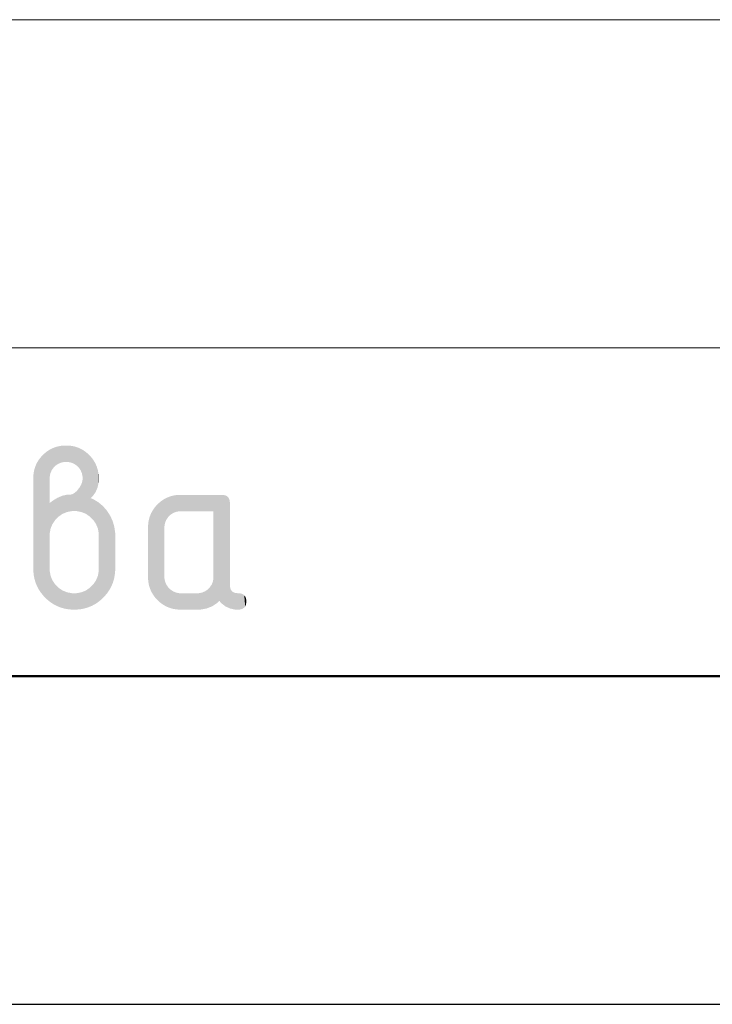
# Model space of a CAD drawing. Header units: millimetres. Extents: x 0 to 21000, y 0 to 14850.
# Tile 18 of 56: x 12962 to 13490, y 0 to 750. Entities that reach past the tile are written whole.
import ezdxf

# ---------------------------------------------------------------- set-up
doc = ezdxf.new("R2010")
doc.units = ezdxf.units.MM
doc.layers.add('Standard', color=7, linetype='Continuous', lineweight=25)

msp = doc.modelspace()

# ---------------------------------------------------------------- linework, layer by layer
at = {"layer": 'Standard', "color": 7, "linetype": 'Continuous', "lineweight": 13, "transparency": 33554687}
for p, q in [((11500, 750), (14750, 750)), ((11500, 500), (14750, 500))]:
    msp.add_line(p, q, dxfattribs=at)
at = {"layer": 'Standard', "color": 7, "linetype": 'Continuous', "lineweight": 50, "transparency": 33554687}
msp.add_line((20750, 250), (1000, 250), dxfattribs=at)
at = {"layer": 'Standard', "color": 7, "linetype": 'Continuous', "lineweight": 25, "transparency": 33554687}
for p, q in [((11500, 250), (20750, 250)), ((11500, 250), (20750, 250)), ((11500, 250), (20750, 250)), ((0, 0), (21000, 0))]:
    msp.add_line(p, q, dxfattribs=at)
for points in [[(12981.92, 309.78), (12981.02, 419.31), (12981.92, 420.04)], [(12981.99, 309.71), (12981.92, 420.04), (12981.99, 420.1)], [(12981.92, 309.78), (12981.92, 420.04), (12981.99, 309.71)], [(12982.94, 308.75), (12981.99, 420.1), (12982.94, 420.89)], [(12981.99, 309.71), (12981.99, 420.1), (12982.94, 308.75)], [(12983.05, 308.64), (12982.94, 420.89), (12983.05, 420.97)], [(12982.94, 308.75), (12982.94, 420.89), (12983.05, 308.64)], [(12983.95, 307.89), (12983.05, 420.97), (12983.95, 421.57)], [(12983.05, 308.64), (12983.05, 420.97), (12983.95, 307.89)], [(12984.25, 307.64), (12983.95, 421.57), (12984.25, 421.77)], [(12983.95, 307.89), (12983.95, 421.57), (12984.25, 307.64)], [(12984.95, 307.05), (12984.25, 421.77), (12984.95, 422.25)], [(12984.25, 307.64), (12984.25, 421.77), (12984.95, 307.05)], [(12985.37, 401.91), (12984.95, 422.25), (12985.37, 422.47)], [(12984.95, 307.05), (12984.95, 422.25), (12985.37, 306.7)], [(12985.37, 306.7), (12984.95, 422.25), (12985.37, 329.94)], [(12985.37, 329.94), (12984.95, 422.25), (12985.37, 358.84)], [(12985.37, 358.84), (12984.95, 422.25), (12985.37, 381.87)], [(12985.37, 381.87), (12984.95, 422.25), (12985.37, 401.91)], [(12985.6, 403.12), (12985.37, 422.47), (12985.6, 422.59)], [(12985.37, 401.91), (12985.37, 422.47), (12985.6, 403.12)], [(12985.82, 404.32), (12985.6, 422.59), (12985.82, 422.71)], [(12985.6, 403.12), (12985.6, 422.59), (12985.82, 404.32)], [(12986.01, 404.77), (12985.82, 422.71), (12986.01, 422.81)], [(12985.82, 404.32), (12985.82, 422.71), (12986.01, 404.77)], [(12986.28, 405.43), (12986.01, 422.81), (12986.28, 422.96)], [(12986.01, 404.77), (12986.01, 422.81), (12986.28, 405.43)], [(12986.74, 406.53), (12986.28, 422.96), (12986.74, 423.2)], [(12986.28, 405.43), (12986.28, 422.96), (12986.74, 406.53)], [(12987.06, 407.02), (12986.74, 423.2), (12987.06, 423.38)], [(12986.74, 406.53), (12986.74, 423.2), (12987.06, 407.02)], [(12987.41, 407.54), (12987.06, 423.38), (12987.41, 423.52)], [(12987.06, 407.02), (12987.06, 423.38), (12987.41, 407.54)], [(12988.1, 408.55), (12987.41, 423.52), (12988.1, 423.8)], [(12987.41, 407.54), (12987.41, 423.52), (12988.1, 408.55)], [(12988.17, 408.62), (12988.1, 423.8), (12988.17, 423.83)], [(12988.1, 408.55), (12988.1, 423.8), (12988.17, 408.62)], [(12989.01, 409.46), (12988.17, 423.83), (12989.01, 424.18)], [(12988.17, 408.62), (12988.17, 423.83), (12989.01, 409.46)], [(12989.27, 409.72), (12989.01, 424.18), (12989.27, 424.28)], [(12989.01, 409.46), (12989.01, 424.18), (12989.27, 409.72)], [(12989.93, 410.37), (12989.27, 424.28), (12989.93, 424.48)], [(12989.27, 409.72), (12989.27, 424.28), (12989.93, 410.37)], [(12990.42, 410.71), (12989.93, 424.48), (12990.42, 424.62)], [(12989.93, 410.37), (12989.93, 424.48), (12990.42, 410.71)], [(12990.93, 411.06), (12990.42, 424.62), (12990.93, 424.77)], [(12990.42, 410.71), (12990.42, 424.62), (12990.93, 411.06)], [(12991.58, 411.5), (12990.93, 424.77), (12991.58, 424.96)], [(12990.93, 411.06), (12990.93, 424.77), (12991.58, 411.5)], [(12991.94, 411.74), (12991.58, 424.96), (12991.94, 425.03)], [(12991.58, 411.5), (12991.58, 424.96), (12991.94, 411.74)], [(12992.78, 412.08), (12991.94, 425.03), (12992.78, 425.19)], [(12991.94, 411.74), (12991.94, 425.03), (12992.78, 412.08)], [(12993.05, 412.19), (12992.78, 425.19), (12993.05, 425.24)], [(12992.78, 412.08), (12992.78, 425.19), (12993.05, 412.19)], [(12993.98, 412.58), (12993.05, 425.24), (12993.98, 425.42)], [(12993.05, 412.19), (12993.05, 425.24), (12993.98, 412.58)], [(12994.15, 412.65), (12993.98, 425.42), (12994.15, 425.43)], [(12993.98, 412.58), (12993.98, 425.42), (12994.15, 412.65)], [(12995.23, 412.85), (12994.15, 425.43), (12995.23, 425.53)], [(12994.15, 412.65), (12994.15, 425.43), (12995.23, 412.85)], [(12995.36, 412.88), (12995.23, 425.53), (12995.36, 425.54)], [(12995.23, 412.85), (12995.23, 425.53), (12995.36, 412.88)], [(12996.48, 413.09), (12995.36, 425.54), (12996.48, 425.64)], [(12995.36, 412.88), (12995.36, 425.54), (12996.48, 413.09)], [(12996.48, 413.09), (12996.48, 425.64), (12996.56, 413.1)], [(12996.56, 413.1), (12996.48, 425.64), (12996.56, 425.64)], [(12996.56, 413.1), (12996.56, 425.64), (12997.78, 413.1)], [(12997.78, 413.1), (12996.56, 425.64), (12997.78, 425.64)], [(12997.78, 413.1), (12997.78, 425.64), (12997.86, 413.1)], [(12997.86, 413.1), (12997.78, 425.64), (12997.86, 425.64)], [(12997.86, 413.1), (12997.86, 425.64), (12999.09, 413.1)], [(12999.09, 413.1), (12997.86, 425.64), (12999.09, 425.64)], [(12999.09, 413.1), (12999.09, 425.64), (12999.19, 413.1)], [(12999.19, 413.1), (12999.09, 425.64), (12999.19, 425.63)], [(12999.19, 413.1), (12999.19, 425.63), (13000.34, 412.9)], [(13000.34, 412.9), (12999.19, 425.63), (13000.34, 425.53)], [(13000.34, 412.9), (13000.34, 425.53), (13000.41, 412.88)], [(13000.41, 412.88), (13000.34, 425.53), (13000.41, 425.52)], [(13000.41, 412.88), (13000.41, 425.52), (13001.61, 412.66)], [(13001.61, 412.66), (13000.41, 425.52), (13001.61, 425.42)], [(13001.61, 412.66), (13001.61, 425.42), (13001.63, 412.66)], [(13001.63, 412.66), (13001.61, 425.42), (13001.63, 425.41)], [(13001.63, 412.66), (13001.63, 425.41), (13002.74, 412.21)], [(13002.74, 412.21), (13001.63, 425.41), (13002.74, 425.2)], [(13002.74, 412.21), (13002.74, 425.2), (13002.81, 412.18)], [(13002.81, 412.18), (13002.74, 425.2), (13002.81, 425.19)], [(13002.81, 412.18), (13002.81, 425.19), (13003.85, 411.76)], [(13003.85, 411.76), (13002.81, 425.19), (13003.85, 424.99)], [(13003.85, 411.76), (13003.85, 424.99), (13004.02, 411.65)], [(13004.02, 411.65), (13003.85, 424.99), (13004.02, 424.96)], [(13004.02, 411.65), (13004.02, 424.96), (13004.86, 411.08)], [(13004.86, 411.08), (13004.02, 424.96), (13004.86, 424.71)], [(13004.86, 411.08), (13004.86, 424.71), (13005.18, 410.87)], [(13005.18, 410.87), (13004.86, 424.71), (13005.18, 424.62)], [(13005.18, 410.87), (13005.18, 424.62), (13005.86, 410.41)], [(13005.86, 410.41), (13005.18, 424.62), (13005.86, 424.41)], [(13005.86, 410.41), (13005.86, 424.41), (13006.33, 409.94)], [(13006.33, 409.94), (13005.86, 424.41), (13006.33, 424.27)], [(13006.33, 409.94), (13006.33, 424.27), (13006.76, 409.51)], [(13006.76, 409.51), (13006.33, 424.27), (13006.76, 424.1)], [(13006.76, 409.51), (13006.76, 424.1), (13007.44, 408.83)], [(13007.44, 408.83), (13006.76, 424.1), (13007.44, 423.82)], [(13007.44, 408.83), (13007.44, 423.82), (13007.66, 408.61)], [(13007.66, 408.61), (13007.44, 423.82), (13007.66, 423.73)], [(13007.66, 408.61), (13007.66, 423.73), (13008.34, 407.6)], [(13008.34, 407.6), (13007.66, 423.73), (13008.34, 423.45)], [(13008.34, 407.6), (13008.34, 423.45), (13008.55, 407.28)], [(13008.55, 407.28), (13008.34, 423.45), (13008.55, 423.36)], [(13008.55, 407.28), (13008.55, 423.36), (13009.01, 406.6)], [(13009.01, 406.6), (13008.55, 423.36), (13009.01, 423.12)], [(13009.01, 406.6), (13009.01, 423.12), (13009.46, 405.48)], [(13009.46, 405.48), (13009.01, 423.12), (13009.46, 422.87)], [(13009.46, 405.48), (13009.46, 422.87), (13009.6, 405.14)], [(13009.6, 405.14), (13009.46, 422.87), (13009.6, 422.8)], [(13009.6, 405.14), (13009.6, 422.8), (13009.91, 404.37)], [(13009.91, 404.37), (13009.6, 422.8), (13009.91, 422.63)], [(13009.91, 404.37), (13009.91, 422.63), (13010.13, 403.15)], [(13010.13, 403.15), (13009.91, 422.63), (13010.13, 422.51)], [(13010.13, 403.15), (13010.13, 422.51), (13010.36, 401.93)], [(13010.36, 401.93), (13010.13, 422.51), (13010.36, 422.39)], [(13010.36, 401.93), (13010.36, 422.39), (13010.66, 374.52)], [(13010.66, 374.52), (13010.36, 422.39), (13010.66, 422.23)], [(13010.66, 374.52), (13010.66, 422.23), (13011.26, 374.27)], [(13011.26, 374.27), (13010.66, 422.23), (13011.26, 421.82)], [(13011.26, 374.27), (13011.26, 421.82), (13011.66, 374.11)], [(13011.66, 374.11), (13011.26, 421.82), (13011.66, 421.54)], [(13011.66, 374.11), (13011.66, 421.54), (13012.67, 373.69)], [(13012.67, 373.69), (13011.66, 421.54), (13012.67, 420.86)], [(13012.67, 373.69), (13012.67, 420.86), (13012.92, 373.59)], [(13012.92, 373.59), (13012.67, 420.86), (13012.92, 420.65)], [(13012.92, 373.59), (13012.92, 420.65), (13013.63, 373.1)], [(13013.63, 373.1), (13012.92, 420.65), (13013.63, 420.06)], [(13013.63, 373.1), (13013.63, 420.06), (13014.42, 372.56)], [(13014.42, 372.56), (13013.63, 420.06), (13014.42, 419.4)], [(12976.25, 317.43), (12975.68, 412.51), (12976.25, 413.56)], [(12975.68, 318.49), (12975.68, 412.49), (12975.68, 412.51)], [(12975.68, 318.49), (12975.68, 412.51), (12976.25, 317.43)], [(12976.39, 317.17), (12976.25, 413.56), (12976.39, 413.76)], [(12976.25, 317.43), (12976.25, 413.56), (12976.39, 317.17)], [(12976.93, 316.16), (12976.39, 413.76), (12976.93, 414.57)], [(12976.39, 317.17), (12976.39, 413.76), (12976.93, 316.16)], [(12977.1, 315.85), (12976.93, 414.57), (12977.1, 414.81)], [(12976.93, 316.16), (12976.93, 414.57), (12977.1, 315.85)], [(12977.62, 315.08), (12977.1, 414.81), (12977.62, 415.58)], [(12977.1, 315.85), (12977.1, 414.81), (12977.62, 315.08)], [(12977.95, 314.59), (12977.62, 415.58), (12977.95, 415.98)], [(12977.62, 315.08), (12977.62, 415.58), (12977.95, 314.59)], [(12978.41, 313.9), (12977.95, 415.98), (12978.41, 416.54)], [(12977.95, 314.59), (12977.95, 415.98), (12978.41, 313.9)], [(12978.8, 313.33), (12978.41, 416.54), (12978.8, 417)], [(12978.41, 313.9), (12978.41, 416.54), (12978.8, 313.33)], [(12979.21, 312.83), (12978.8, 417), (12979.21, 417.49)], [(12978.8, 313.33), (12978.8, 417), (12979.21, 312.83)], [(12979.79, 312.12), (12979.21, 417.49), (12979.79, 418.08)], [(12979.21, 312.83), (12979.21, 417.49), (12979.79, 312.12)], [(12980.11, 311.73), (12979.79, 418.08), (12980.11, 418.4)], [(12979.79, 312.12), (12979.79, 418.08), (12980.11, 311.73)], [(12980.79, 310.93), (12980.11, 418.4), (12980.79, 419.07)], [(12980.11, 311.73), (12980.11, 418.4), (12980.79, 310.93)], [(12981.02, 310.68), (12980.79, 419.07), (12981.02, 419.31)], [(12980.79, 310.93), (12980.79, 419.07), (12981.02, 310.68)], [(12981.02, 310.68), (12981.02, 419.31), (12981.92, 309.78)], [(13014.42, 372.56), (13014.42, 419.4), (13014.58, 372.45)], [(13014.58, 372.45), (13014.42, 419.4), (13014.58, 419.27)], [(13014.58, 372.45), (13014.58, 419.27), (13015.48, 371.83)], [(13015.48, 371.83), (13014.58, 419.27), (13015.48, 418.35)], [(13015.48, 371.83), (13015.48, 418.35), (13015.93, 371.53)], [(13015.93, 371.53), (13015.48, 418.35), (13015.93, 417.9)], [(13015.93, 371.53), (13015.93, 417.9), (13016.38, 371.07)], [(13016.38, 371.07), (13015.93, 417.9), (13016.38, 417.44)], [(13016.38, 371.07), (13016.38, 417.44), (13016.51, 370.94)], [(13016.51, 370.94), (13016.38, 417.44), (13016.51, 417.28)], [(13016.51, 385.58), (13016.51, 417.28), (13017.18, 386.18)], [(13017.18, 386.18), (13016.51, 417.28), (13017.18, 416.48)], [(13017.18, 386.18), (13017.18, 416.48), (13017.97, 386.9)], [(13017.97, 386.9), (13017.18, 416.48), (13017.97, 415.52)], [(13017.97, 386.9), (13017.97, 415.52), (13018.06, 386.98)], [(13018.06, 386.98), (13017.97, 415.52), (13018.06, 415.37)], [(13018.06, 386.98), (13018.06, 415.37), (13018.64, 387.8)], [(13018.64, 387.8), (13018.06, 415.37), (13018.64, 414.51)], [(13018.64, 387.8), (13018.64, 414.51), (13019.22, 388.62)], [(13019.22, 388.62), (13018.64, 414.51), (13019.22, 413.65)], [(13019.22, 388.62), (13019.22, 413.65), (13019.32, 388.76)], [(13019.32, 388.76), (13019.22, 413.65), (13019.32, 413.5)], [(13019.32, 388.76), (13019.32, 413.5), (13019.88, 389.55)], [(13019.88, 389.55), (13019.32, 413.5), (13019.88, 412.44)], [(12973.3, 326.26), (12973.13, 404.79), (12973.3, 405.69)], [(12973.41, 325.65), (12973.3, 405.69), (12973.41, 406.31)], [(12973.3, 326.26), (12973.3, 405.69), (12973.41, 325.65)], [(12973.53, 325.04), (12973.41, 406.31), (12973.53, 406.91)], [(12973.41, 325.65), (12973.41, 406.31), (12973.53, 325.04)], [(12973.69, 324.15), (12973.53, 406.91), (12973.69, 407.48)], [(12973.53, 325.04), (12973.53, 406.91), (12973.69, 324.15)], [(12973.87, 323.55), (12973.69, 407.48), (12973.87, 408.07)], [(12973.69, 324.15), (12973.69, 407.48), (12973.87, 323.55)], [(12974.12, 322.7), (12973.87, 408.07), (12974.12, 408.92)], [(12973.87, 323.55), (12973.87, 408.07), (12974.12, 322.7)], [(12974.21, 322.39), (12974.12, 408.92), (12974.21, 409.23)], [(12974.12, 322.7), (12974.12, 408.92), (12974.21, 322.39)], [(12974.55, 321.26), (12974.21, 409.23), (12974.55, 410.05)], [(12974.21, 322.39), (12974.21, 409.23), (12974.55, 321.26)], [(12974.66, 320.98), (12974.55, 410.05), (12974.66, 410.34)], [(12974.55, 321.26), (12974.55, 410.05), (12974.66, 320.98)], [(12975.11, 319.88), (12974.66, 410.34), (12975.11, 411.43)], [(12974.66, 320.98), (12974.66, 410.34), (12975.11, 319.88)], [(12975.12, 319.86), (12975.11, 411.43), (12975.12, 411.45)], [(12975.11, 319.88), (12975.11, 411.43), (12975.12, 319.86)], [(12975.68, 318.5), (12975.12, 411.45), (12975.68, 412.49)], [(12975.12, 319.86), (12975.12, 411.45), (12975.68, 318.5)], [(12975.68, 318.5), (12975.68, 412.49), (12975.68, 318.49)], [(13019.88, 389.55), (13019.88, 412.44), (13020.39, 390.26)], [(13020.39, 390.26), (13019.88, 412.44), (13020.39, 411.5)], [(13020.39, 390.26), (13020.39, 411.5), (13020.45, 390.41)], [(13020.45, 390.41), (13020.39, 411.5), (13020.45, 411.39)], [(13020.45, 390.41), (13020.45, 411.39), (13020.9, 391.51)], [(13020.9, 391.51), (13020.45, 411.39), (13020.9, 410.28)], [(13020.9, 391.51), (13020.9, 410.28), (13021.16, 392.14)], [(13021.16, 392.14), (13020.9, 410.28), (13021.16, 409.64)], [(13021.16, 392.14), (13021.16, 409.64), (13021.35, 392.61)], [(13021.35, 392.61), (13021.16, 409.64), (13021.35, 409.17)], [(13021.35, 392.61), (13021.35, 409.17), (13021.69, 393.45)], [(13021.69, 393.45), (13021.35, 409.17), (13021.69, 408.02)], [(13021.69, 393.45), (13021.69, 408.02), (13021.93, 394.03)], [(13021.93, 394.03), (13021.69, 408.02), (13021.93, 407.2)], [(13021.93, 394.03), (13021.93, 407.2), (13022.03, 394.56)], [(13022.03, 394.56), (13021.93, 407.2), (13022.03, 406.86)], [(13022.03, 394.56), (13022.03, 406.86), (13022.25, 395.8)], [(13022.25, 395.8), (13022.03, 406.86), (13022.25, 405.66)], [(13022.25, 395.8), (13022.25, 405.66), (13022.32, 396.15)], [(13022.32, 396.15), (13022.25, 405.66), (13022.32, 405.32)], [(13022.32, 396.15), (13022.32, 405.32), (13022.48, 397.05)], [(13022.48, 397.05), (13022.32, 405.32), (13022.48, 404.45)], [(12972.96, 329.05), (12972.85, 401.96), (12972.96, 403.22)], [(12972.85, 330.27), (12972.85, 401.96), (12972.96, 329.05)], [(12972.99, 328.71), (12972.96, 403.22), (12972.99, 403.55)], [(12972.96, 329.05), (12972.96, 403.22), (12972.99, 328.71)], [(12973.07, 327.78), (12972.99, 403.55), (12973.07, 404.48)], [(12972.99, 328.71), (12972.99, 403.55), (12973.07, 327.78)], [(12973.13, 327.15), (12973.07, 404.48), (12973.13, 404.79)], [(12973.07, 327.78), (12973.07, 404.48), (12973.13, 327.15)], [(12973.13, 327.15), (12973.13, 404.79), (12973.3, 326.26)], [(13009.96, 374.81), (13009.61, 396.68), (13009.96, 397.56)], [(13010.16, 374.73), (13009.96, 397.56), (13010.16, 398.57)], [(13009.96, 374.81), (13009.96, 397.56), (13010.16, 374.73)], [(13010.36, 374.65), (13010.16, 398.57), (13010.36, 399.59)], [(13010.16, 374.73), (13010.16, 398.57), (13010.36, 374.65)], [(13010.36, 399.59), (13010.36, 401.93), (13010.66, 374.52)], [(13010.36, 374.65), (13010.36, 399.59), (13010.66, 374.52)], [(13022.48, 397.05), (13022.48, 404.45), (13022.59, 397.64)], [(13022.59, 397.64), (13022.48, 404.45), (13022.59, 403.2)], [(13022.59, 397.64), (13022.59, 403.2), (13022.71, 398.28)], [(13022.71, 398.28), (13022.59, 403.2), (13022.71, 401.94)], [(13005.45, 375.65), (13004.58, 389.75), (13005.45, 390.56)], [(13005.99, 375.65), (13005.45, 390.56), (13005.99, 391.08)], [(13005.45, 375.65), (13005.45, 390.56), (13005.99, 375.65)], [(13006.31, 375.59), (13005.99, 391.08), (13006.31, 391.38)], [(13005.99, 375.65), (13005.99, 391.08), (13006.31, 375.59)], [(13007.14, 375.43), (13006.31, 391.38), (13007.14, 392.47)], [(13006.31, 375.59), (13006.31, 391.38), (13007.14, 375.43)], [(13007.8, 375.31), (13007.14, 392.47), (13007.8, 393.31)], [(13007.14, 375.43), (13007.14, 392.47), (13007.8, 375.31)], [(13007.95, 375.28), (13007.8, 393.31), (13007.95, 393.49)], [(13007.8, 375.31), (13007.8, 393.31), (13007.95, 375.28)], [(13008.55, 375.16), (13007.95, 393.49), (13008.55, 394.51)], [(13007.95, 375.28), (13007.95, 393.49), (13008.55, 375.16)], [(13009.16, 375.04), (13008.55, 394.51), (13009.16, 395.52)], [(13008.55, 375.16), (13008.55, 394.51), (13009.16, 375.04)], [(13009.55, 374.97), (13009.16, 395.52), (13009.55, 396.54)], [(13009.16, 375.04), (13009.16, 395.52), (13009.55, 374.97)], [(13009.61, 374.96), (13009.55, 396.54), (13009.61, 396.68)], [(13009.55, 374.97), (13009.55, 396.54), (13009.61, 374.96)], [(13009.61, 374.96), (13009.61, 396.68), (13009.96, 374.81)], [(12986.72, 364.1), (12986.04, 382.4), (12986.72, 382.93)], [(12987.35, 365.63), (12986.72, 382.93), (12987.35, 383.43)], [(12986.72, 364.1), (12986.72, 382.93), (12987.35, 365.63)], [(12987.4, 365.75), (12987.35, 383.43), (12987.4, 383.46)], [(12987.35, 365.63), (12987.35, 383.43), (12987.4, 365.75)], [(12988.42, 367.27), (12987.4, 383.46), (12988.42, 384.08)], [(12987.4, 365.75), (12987.4, 383.46), (12988.42, 367.27)], [(12989.26, 368.53), (12988.42, 384.08), (12989.26, 384.6)], [(12988.42, 367.27), (12988.42, 384.08), (12989.26, 368.53)], [(12989.43, 368.78), (12989.26, 384.6), (12989.43, 384.7)], [(12989.26, 368.53), (12989.26, 384.6), (12989.43, 368.78)], [(12990.79, 370.16), (12989.43, 384.7), (12990.79, 385.54)], [(12989.43, 368.78), (12989.43, 384.7), (12990.79, 370.16)], [(12991.17, 370.54), (12990.79, 385.54), (12991.17, 385.77)], [(12990.79, 370.16), (12990.79, 385.54), (12991.17, 370.54)], [(12992.14, 371.53), (12991.17, 385.77), (12992.14, 386.19)], [(12991.17, 370.54), (12991.17, 385.77), (12992.14, 371.53)], [(12992.99, 372.11), (12992.14, 386.19), (12992.99, 386.55)], [(12992.14, 371.53), (12992.14, 386.19), (12992.99, 372.11)], [(12993.65, 372.56), (12992.99, 386.55), (12993.65, 386.84)], [(12992.99, 372.11), (12992.99, 386.55), (12993.65, 372.56)], [(12994.81, 373.35), (12993.65, 386.84), (12994.81, 387.34)], [(12993.65, 372.56), (12993.65, 386.84), (12994.81, 373.35)], [(12995.16, 373.59), (12994.81, 387.34), (12995.16, 387.41)], [(12994.81, 373.35), (12994.81, 387.34), (12995.16, 373.59)], [(12996.55, 374.16), (12995.16, 387.41), (12996.55, 387.73)], [(12995.16, 373.59), (12995.16, 387.41), (12996.55, 374.16)], [(12996.81, 374.27), (12996.55, 387.73), (12996.81, 387.78)], [(12996.55, 374.16), (12996.55, 387.73), (12996.81, 374.27)], [(12998.29, 374.88), (12996.81, 387.78), (12998.29, 388.12)], [(12996.81, 374.27), (12996.81, 387.78), (12998.29, 374.88)], [(12998.29, 374.88), (12998.29, 388.12), (12998.47, 374.96)], [(12998.47, 374.96), (12998.29, 388.12), (12998.47, 388.12)], [(12998.47, 374.96), (12998.47, 388.12), (12999.95, 375.24)], [(12999.95, 375.24), (12998.47, 388.12), (12999.95, 388.12)], [(12999.95, 375.24), (12999.95, 388.12), (13000.27, 375.31)], [(13000.27, 375.31), (12999.95, 388.12), (13000.27, 388.12)], [(13000.27, 375.31), (13000.27, 388.12), (13000.92, 375.43)], [(13000.92, 375.43), (13000.27, 388.12), (13000.92, 388.12)], [(13001.85, 375.6), (13000.92, 388.12), (13001.85, 388.39)], [(13000.92, 375.43), (13000.92, 388.12), (13001.85, 375.6)], [(13002.08, 375.65), (13001.85, 388.39), (13002.08, 388.45)], [(13001.85, 375.6), (13001.85, 388.39), (13002.08, 375.65)], [(13002.79, 375.65), (13002.08, 388.45), (13002.79, 388.66)], [(13002.08, 375.65), (13002.08, 388.45), (13002.79, 375.65)], [(13003.69, 375.65), (13002.79, 388.66), (13003.69, 389.2)], [(13002.79, 375.65), (13002.79, 388.66), (13003.69, 375.65)], [(13004.04, 375.65), (13003.69, 389.2), (13004.04, 389.42)], [(13003.69, 375.65), (13003.69, 389.2), (13004.04, 375.65)], [(13004.58, 375.65), (13004.04, 389.42), (13004.58, 389.75)], [(13004.04, 375.65), (13004.04, 389.42), (13004.58, 375.65)], [(13004.58, 375.65), (13004.58, 389.75), (13005.45, 375.65)], [(13016.51, 370.94), (13016.51, 385.58), (13017.29, 370.16)], [(13017.29, 370.16), (13016.51, 385.58), (13017.29, 385.26)], [(13017.29, 370.16), (13017.29, 385.26), (13018.64, 368.78)], [(13018.64, 368.78), (13017.29, 385.26), (13018.64, 384.7)], [(13018.64, 368.78), (13018.64, 384.7), (13018.66, 368.75)], [(13018.66, 368.75), (13018.64, 384.7), (13018.66, 384.69)], [(13018.66, 368.75), (13018.66, 384.69), (13019.66, 367.27)], [(13019.66, 367.27), (13018.66, 384.69), (13019.66, 384.09)], [(13019.66, 367.27), (13019.66, 384.09), (13020.59, 365.87)], [(13020.59, 365.87), (13019.66, 384.09), (13020.59, 383.52)], [(13020.59, 365.87), (13020.59, 383.52), (13020.67, 365.75)], [(13020.67, 365.75), (13020.59, 383.52), (13020.67, 383.47)], [(13020.67, 365.75), (13020.67, 383.47), (13021.35, 364.1)], [(13021.35, 364.1), (13020.67, 383.47), (13021.35, 383.07)], [(13021.35, 364.1), (13021.35, 383.07), (13022.03, 362.44)], [(13022.03, 362.44), (13021.35, 383.07), (13022.03, 382.66)], [(13022.03, 362.44), (13022.03, 382.66), (13022.37, 360.64)], [(13022.37, 360.64), (13022.03, 382.66), (13022.37, 382.45)], [(13069.36, 306.19), (13068.41, 381.74), (13069.36, 382.53)], [(13070.32, 305.39), (13069.36, 382.53), (13070.32, 383.33)], [(13069.36, 306.19), (13069.36, 382.53), (13070.32, 305.39)], [(13071.33, 304.71), (13070.32, 383.33), (13071.33, 384)], [(13070.32, 305.39), (13070.32, 383.33), (13071.33, 304.71)], [(13072.33, 304.04), (13071.33, 384), (13072.33, 384.68)], [(13071.33, 304.71), (13071.33, 384), (13072.33, 304.04)], [(13072.8, 364.37), (13072.33, 384.68), (13072.8, 384.93)], [(13072.33, 304.04), (13072.33, 384.68), (13072.8, 303.79)], [(13072.8, 303.79), (13072.33, 384.68), (13072.8, 324.37)], [(13072.8, 324.37), (13072.33, 384.68), (13072.8, 364.37)], [(13073.02, 365.57), (13072.8, 384.93), (13073.02, 385.05)], [(13072.8, 364.37), (13072.8, 384.93), (13073.02, 365.57)], [(13073.25, 366.78), (13073.02, 385.05), (13073.25, 385.18)], [(13073.02, 365.57), (13073.02, 385.05), (13073.25, 366.78)], [(13073.39, 367.1), (13073.25, 385.18), (13073.39, 385.25)], [(13073.25, 366.78), (13073.25, 385.18), (13073.39, 367.1)], [(13073.71, 367.88), (13073.39, 385.25), (13073.71, 385.42)], [(13073.39, 367.1), (13073.39, 385.25), (13073.71, 367.88)], [(13074.16, 368.98), (13073.71, 385.42), (13074.16, 385.66)], [(13073.71, 367.88), (13073.71, 385.42), (13074.16, 368.98)], [(13074.44, 369.41), (13074.16, 385.66), (13074.44, 385.81)], [(13074.16, 368.98), (13074.16, 385.66), (13074.44, 369.41)], [(13074.84, 369.99), (13074.44, 385.81), (13074.84, 385.97)], [(13074.44, 369.41), (13074.44, 385.81), (13074.84, 369.99)], [(13075.52, 371), (13074.84, 385.97), (13075.52, 386.25)], [(13074.84, 369.99), (13074.84, 385.97), (13075.52, 371)], [(13075.56, 371.04), (13075.52, 386.25), (13075.56, 386.26)], [(13075.52, 371), (13075.52, 386.25), (13075.56, 371.04)], [(13076.43, 371.91), (13075.56, 386.26), (13076.43, 386.62)], [(13075.56, 371.04), (13075.56, 386.26), (13076.43, 371.91)], [(13076.66, 372.14), (13076.43, 386.62), (13076.66, 386.72)], [(13076.43, 371.91), (13076.43, 386.62), (13076.66, 372.14)], [(13077.33, 372.82), (13076.66, 386.72), (13077.33, 386.91)], [(13076.66, 372.14), (13076.66, 386.72), (13077.33, 372.82)], [(13077.82, 373.15), (13077.33, 386.91), (13077.82, 387.05)], [(13077.33, 372.82), (13077.33, 386.91), (13077.82, 373.15)], [(13078.34, 373.5), (13077.82, 387.05), (13078.34, 387.21)], [(13077.82, 373.15), (13077.82, 387.05), (13078.34, 373.5)], [(13078.98, 373.93), (13078.34, 387.21), (13078.98, 387.4)], [(13078.34, 373.5), (13078.34, 387.21), (13078.98, 373.93)], [(13079.35, 374.19), (13078.98, 387.4), (13079.35, 387.46)], [(13078.98, 373.93), (13078.98, 387.4), (13079.35, 374.19)], [(13080.18, 374.53), (13079.35, 387.46), (13080.18, 387.62)], [(13079.35, 374.19), (13079.35, 387.46), (13080.18, 374.53)], [(13080.45, 374.64), (13080.18, 387.62), (13080.45, 387.67)], [(13080.18, 374.53), (13080.18, 387.62), (13080.45, 374.64)], [(13081.4, 375.03), (13080.45, 387.67), (13081.4, 387.84)], [(13080.45, 374.64), (13080.45, 387.67), (13081.4, 375.03)], [(13081.55, 375.09), (13081.4, 387.84), (13081.55, 387.86)], [(13081.4, 375.03), (13081.4, 387.84), (13081.55, 375.09)], [(13082.65, 375.31), (13081.55, 387.86), (13082.65, 387.96)], [(13081.55, 375.09), (13081.55, 387.86), (13082.65, 375.31)], [(13082.75, 375.32), (13082.65, 387.96), (13082.75, 387.97)], [(13082.65, 375.31), (13082.65, 387.96), (13082.75, 375.32)], [(13083.92, 375.54), (13082.75, 387.97), (13083.92, 388.07)], [(13082.75, 375.32), (13082.75, 387.97), (13083.92, 375.54)], [(13083.92, 375.54), (13083.92, 388.07), (13083.95, 375.55)], [(13083.95, 375.55), (13083.92, 388.07), (13083.95, 388.07)], [(13083.95, 375.55), (13083.95, 388.07), (13085.23, 375.55)], [(13085.23, 375.55), (13083.95, 388.07), (13085.23, 388.07)], [(13085.23, 375.55), (13085.23, 388.07), (13085.24, 375.55)], [(13085.24, 375.55), (13085.23, 388.07), (13085.24, 388.07)], [(13085.24, 375.55), (13085.24, 388.07), (13110.13, 375.55)], [(13110.13, 375.55), (13085.24, 388.07), (13110.13, 388.07)], [(13110.13, 375.55), (13110.13, 388.07), (13110.98, 304.37)], [(13110.98, 304.37), (13110.13, 388.07), (13110.98, 388.07)], [(13110.98, 304.37), (13110.98, 388.07), (13112.9, 305.61)], [(13112.9, 305.61), (13110.98, 388.07), (13112.9, 388.07)], [(13112.9, 305.61), (13112.9, 388.07), (13114.62, 307.27)], [(13114.62, 307.27), (13112.9, 388.07), (13114.62, 388.07)], [(13114.62, 307.27), (13114.62, 388.07), (13116.02, 305.61)], [(13116.02, 305.61), (13114.62, 388.07), (13116.02, 388.07)], [(13116.02, 305.61), (13116.02, 388.07), (13116.42, 305.3)], [(13116.42, 305.3), (13116.02, 388.07), (13116.42, 388.07)], [(13116.42, 305.3), (13116.42, 388.07), (13117.61, 304.37)], [(13117.61, 304.37), (13116.42, 388.07), (13117.61, 387.99)], [(13117.61, 304.37), (13117.61, 387.99), (13117.88, 304.16)], [(13117.88, 304.16), (13117.61, 387.99), (13117.88, 387.97)], [(13117.88, 304.16), (13117.88, 387.97), (13119.15, 303.16)], [(13119.15, 303.16), (13117.88, 387.97), (13119.15, 387.68)], [(13119.15, 303.16), (13119.15, 387.68), (13119.2, 303.12)], [(13119.2, 303.12), (13119.15, 387.68), (13119.2, 387.66)], [(13119.2, 303.12), (13119.2, 387.66), (13120.22, 302.65)], [(13120.22, 302.65), (13119.2, 387.66), (13120.22, 387.2)], [(13120.22, 302.65), (13120.22, 387.2), (13120.98, 302.3)], [(13120.98, 302.3), (13120.22, 387.2), (13120.98, 386.6)], [(13120.98, 302.3), (13120.98, 386.6), (13121.1, 302.25)], [(13121.1, 302.25), (13120.98, 386.6), (13121.1, 386.51)], [(13121.1, 302.25), (13121.1, 386.51), (13121.78, 301.93)], [(13121.78, 301.93), (13121.1, 386.51), (13121.78, 385.63)], [(13121.78, 301.93), (13121.78, 385.63), (13122.27, 301.7)], [(13122.27, 301.7), (13121.78, 385.63), (13122.27, 384.56)], [(13122.27, 301.7), (13122.27, 384.56), (13122.56, 301.57)], [(13122.56, 301.57), (13122.27, 384.56), (13122.56, 383.29)], [(13122.56, 301.57), (13122.56, 383.29), (13122.66, 301.52)], [(13122.66, 319.38), (13122.56, 383.29), (13122.66, 381.83)], [(13122.66, 301.52), (13122.56, 383.29), (13122.66, 319.38)], [(12985.71, 360.64), (12985.37, 381.87), (12985.71, 382.13)], [(12985.37, 358.84), (12985.37, 381.87), (12985.71, 360.64)], [(12986.04, 362.44), (12985.71, 382.13), (12986.04, 382.4)], [(12985.71, 360.64), (12985.71, 382.13), (12986.04, 362.44)], [(12986.04, 362.44), (12986.04, 382.4), (12986.72, 364.1)], [(13022.37, 360.64), (13022.37, 382.45), (13022.52, 359.82)], [(13022.52, 359.82), (13022.37, 382.45), (13022.52, 382.36)], [(13022.52, 359.82), (13022.52, 382.36), (13022.71, 358.84)], [(13022.71, 358.84), (13022.52, 382.36), (13022.71, 382.2)], [(13022.71, 358.84), (13022.71, 382.2), (13023.77, 307.6)], [(13023.77, 307.6), (13022.71, 382.2), (13023.77, 381.31)], [(13023.77, 307.6), (13023.77, 381.31), (13024.23, 307.99)], [(13024.23, 307.99), (13023.77, 381.31), (13024.23, 380.92)], [(13024.23, 307.99), (13024.23, 380.92), (13024.97, 308.6)], [(13024.97, 308.6), (13024.23, 380.92), (13024.97, 380.31)], [(13024.97, 308.6), (13024.97, 380.31), (13025.94, 309.56)], [(13025.94, 309.56), (13024.97, 380.31), (13025.94, 379.49)], [(13025.94, 309.56), (13025.94, 379.49), (13026.11, 309.74)], [(13026.11, 309.74), (13025.94, 379.49), (13026.11, 379.3)], [(13026.11, 309.74), (13026.11, 379.3), (13027.25, 310.87)], [(13027.25, 310.87), (13026.11, 379.3), (13027.25, 377.99)], [(13027.25, 310.87), (13027.25, 377.99), (13027.42, 311.08)], [(13027.42, 311.08), (13027.25, 377.99), (13027.42, 377.79)], [(13027.42, 311.08), (13027.42, 377.79), (13028.24, 312.07)], [(13028.24, 312.07), (13027.42, 377.79), (13028.24, 376.85)], [(13028.24, 312.07), (13028.24, 376.85), (13028.91, 312.86)], [(13028.91, 312.86), (13028.24, 376.85), (13028.91, 376.1)], [(13028.91, 312.86), (13028.91, 376.1), (13029.24, 313.27)], [(13029.24, 313.27), (13028.91, 376.1), (13029.24, 375.57)], [(13029.24, 313.27), (13029.24, 375.57), (13030.1, 314.53)], [(13030.1, 314.53), (13029.24, 375.57), (13030.1, 374.25)], [(13063.67, 312.71), (13063.1, 374.95), (13063.67, 376.01)], [(13064.34, 311.71), (13063.67, 376.01), (13064.34, 377.01)], [(13063.67, 312.71), (13063.67, 376.01), (13064.34, 311.71)], [(13065.02, 310.7), (13064.34, 377.01), (13065.02, 378.02)], [(13064.34, 311.71), (13064.34, 377.01), (13065.02, 310.7)], [(13065.81, 309.74), (13065.02, 378.02), (13065.81, 378.97)], [(13065.02, 310.7), (13065.02, 378.02), (13065.81, 309.74)], [(13066.6, 308.78), (13065.81, 378.97), (13066.6, 379.93)], [(13065.81, 309.74), (13065.81, 378.97), (13066.6, 308.78)], [(13067.51, 307.88), (13066.6, 379.93), (13067.51, 380.83)], [(13066.6, 308.78), (13066.6, 379.93), (13067.51, 307.88)], [(13068.41, 306.98), (13067.51, 380.83), (13068.41, 381.74)], [(13067.51, 307.88), (13067.51, 380.83), (13068.41, 306.98)], [(13068.41, 306.98), (13068.41, 381.74), (13069.36, 306.19)], [(13110.13, 324.34), (13110.13, 375.55), (13110.98, 304.37)], [(13030.1, 314.53), (13030.1, 374.25), (13030.17, 314.64)], [(13030.17, 314.64), (13030.1, 374.25), (13030.17, 374.13)], [(13030.17, 314.64), (13030.17, 374.13), (13030.95, 315.79)], [(13030.95, 315.79), (13030.17, 374.13), (13030.95, 372.91)], [(13030.95, 315.79), (13030.95, 372.91), (13031.43, 316.68)], [(13031.43, 316.68), (13030.95, 372.91), (13031.43, 372.16)], [(13031.43, 316.68), (13031.43, 372.16), (13031.67, 317.11)], [(13031.67, 317.11), (13031.43, 372.16), (13031.67, 371.66)], [(13031.67, 317.11), (13031.67, 371.66), (13032.38, 318.44)], [(13032.38, 318.44), (13031.67, 371.66), (13032.38, 370.12)], [(13032.38, 318.44), (13032.38, 370.12), (13032.39, 318.45)], [(13032.39, 318.45), (13032.38, 370.12), (13032.39, 370.1)], [(13032.39, 318.45), (13032.39, 370.1), (13032.95, 319.82)], [(13032.95, 319.82), (13032.39, 370.1), (13032.95, 368.88)], [(13032.95, 319.82), (13032.95, 368.88), (13033.33, 320.75)], [(13033.33, 320.75), (13032.95, 368.88), (13033.33, 368.04)], [(13033.33, 320.75), (13033.33, 368.04), (13033.52, 321.21)], [(13033.52, 321.21), (13033.33, 368.04), (13033.52, 367.41)], [(13060.73, 320.57), (13060.5, 366.93), (13060.73, 368.14)], [(13060.95, 319.36), (13060.73, 368.14), (13060.95, 369.35)], [(13060.73, 320.57), (13060.73, 368.14), (13060.95, 319.36)], [(13061.29, 318.2), (13060.95, 369.35), (13061.29, 370.51)], [(13060.95, 319.36), (13060.95, 369.35), (13061.29, 318.2)], [(13061.63, 317.04), (13061.29, 370.51), (13061.63, 371.67)], [(13061.29, 318.2), (13061.29, 370.51), (13061.63, 317.04)], [(13062.08, 315.93), (13061.63, 371.67), (13062.08, 372.78)], [(13061.63, 317.04), (13061.63, 371.67), (13062.08, 315.93)], [(13062.53, 314.83), (13062.08, 372.78), (13062.53, 373.89)], [(13062.08, 315.93), (13062.08, 372.78), (13062.53, 314.83)], [(13063.1, 313.77), (13062.53, 373.89), (13063.1, 374.95)], [(13062.53, 314.83), (13062.53, 373.89), (13063.1, 313.77)], [(13063.1, 313.77), (13063.1, 374.95), (13063.67, 312.71)], [(13033.52, 321.21), (13033.52, 367.41), (13033.95, 322.65)], [(13033.95, 322.65), (13033.52, 367.41), (13033.95, 365.95)], [(13033.95, 322.65), (13033.95, 365.95), (13033.97, 322.72)], [(13033.97, 322.72), (13033.95, 365.95), (13033.97, 365.89)], [(13033.97, 322.72), (13033.97, 365.89), (13034.38, 324.1)], [(13034.38, 324.1), (13033.97, 365.89), (13034.38, 364.49)], [(13034.38, 324.1), (13034.38, 364.49), (13034.59, 325.27)], [(13034.59, 325.27), (13034.38, 364.49), (13034.59, 363.74)], [(13034.59, 325.27), (13034.59, 363.74), (13034.66, 325.61)], [(13034.66, 325.61), (13034.59, 363.74), (13034.66, 363.28)], [(13034.66, 325.61), (13034.66, 363.28), (13034.91, 326.95)], [(13034.91, 326.95), (13034.66, 363.28), (13034.91, 361.48)], [(13034.91, 326.95), (13034.91, 361.48), (13034.94, 327.11)], [(13034.94, 327.11), (13034.91, 361.48), (13034.94, 361.27)], [(13034.94, 327.11), (13034.94, 361.27), (13035.08, 328.69)], [(13035.08, 328.69), (13034.94, 361.27), (13035.08, 360.26)], [(13035.08, 328.69), (13035.08, 360.26), (13035.23, 330.26)], [(13035.23, 330.26), (13035.08, 360.26), (13035.23, 359.24)], [(13060.39, 323.05), (13060.27, 364.41), (13060.39, 365.67)], [(13060.27, 324.31), (13060.27, 364.41), (13060.39, 323.05)], [(13060.5, 321.79), (13060.39, 365.67), (13060.5, 366.93)], [(13060.39, 323.05), (13060.39, 365.67), (13060.5, 321.79)], [(13060.5, 321.79), (13060.5, 366.93), (13060.73, 320.57)], [(13022.71, 329.97), (13022.71, 358.84), (13023.77, 307.6)], [(12985.37, 306.7), (12985.37, 329.94), (12985.44, 306.64)], [(12985.44, 306.64), (12985.37, 329.94), (12985.44, 329.54)], [(12985.44, 306.64), (12985.44, 329.54), (12985.71, 306.46)], [(12985.71, 306.46), (12985.44, 329.54), (12985.71, 328.13)], [(12985.71, 306.46), (12985.71, 328.13), (12986.04, 306.23)], [(12986.04, 306.23), (12985.71, 328.13), (12986.04, 326.32)], [(12986.04, 306.23), (12986.04, 326.32), (12986.71, 305.78)], [(12986.71, 305.78), (12986.04, 326.32), (12986.71, 324.69)], [(12986.71, 305.78), (12986.71, 324.69), (12986.72, 305.77)], [(12986.72, 305.77), (12986.71, 324.69), (12986.72, 324.66)], [(12986.72, 305.77), (12986.72, 324.66), (12987.4, 305.31)], [(12987.4, 305.31), (12986.72, 324.66), (12987.4, 322.99)], [(12987.4, 305.31), (12987.4, 322.99), (12987.96, 304.93)], [(12987.96, 304.93), (12987.4, 322.99), (12987.96, 322.16)], [(13020.67, 305.33), (13020.05, 322.12), (13020.67, 323.06)], [(13021.31, 305.76), (13020.67, 323.06), (13021.31, 324.62)], [(13020.67, 305.33), (13020.67, 323.06), (13021.31, 305.76)], [(13021.35, 305.78), (13021.31, 324.62), (13021.35, 324.71)], [(13021.31, 305.76), (13021.31, 324.62), (13021.35, 305.78)], [(13022.03, 306.24), (13021.35, 324.71), (13022.03, 326.37)], [(13021.35, 305.78), (13021.35, 324.71), (13022.03, 306.24)], [(13022.37, 306.47), (13022.03, 326.37), (13022.37, 328.17)], [(13022.03, 306.24), (13022.03, 326.37), (13022.37, 306.47)], [(13022.56, 306.61), (13022.37, 328.17), (13022.56, 329.22)], [(13022.37, 306.47), (13022.37, 328.17), (13022.56, 306.61)], [(13022.71, 306.73), (13022.56, 329.22), (13022.71, 329.97)], [(13022.56, 306.61), (13022.56, 329.22), (13022.71, 306.73)], [(13022.71, 306.73), (13022.71, 329.97), (13023.77, 307.6)], [(13072.8, 303.79), (13072.8, 324.37), (13073.03, 303.66)], [(13073.03, 303.66), (13072.8, 324.37), (13073.03, 323.18)], [(13073.03, 303.66), (13073.03, 323.18), (13073.26, 303.54)], [(13073.26, 303.54), (13073.03, 323.18), (13073.26, 321.99)], [(13109.91, 303.68), (13109.68, 321.94), (13109.91, 323.14)], [(13110.13, 303.82), (13109.91, 323.14), (13110.13, 324.34)], [(13109.91, 303.68), (13109.91, 323.14), (13110.13, 303.82)], [(13110.13, 303.82), (13110.13, 324.34), (13110.98, 304.37)], [(12987.96, 304.93), (12987.96, 322.16), (12988.42, 304.68)], [(12988.42, 304.68), (12987.96, 322.16), (12988.42, 321.48)], [(12988.42, 304.68), (12988.42, 321.48), (12989.28, 304.21)], [(12989.28, 304.21), (12988.42, 321.48), (12989.28, 320.19)], [(12989.28, 304.21), (12989.28, 320.19), (12989.43, 304.13)], [(12989.43, 304.13), (12989.28, 320.19), (12989.43, 319.97)], [(12989.43, 304.13), (12989.43, 319.97), (12990.6, 303.5)], [(12990.6, 303.5), (12989.43, 319.97), (12990.6, 318.8)], [(12990.6, 303.5), (12990.6, 318.8), (12990.79, 303.42)], [(12990.79, 303.42), (12990.6, 318.8), (12990.79, 318.61)], [(12990.79, 303.42), (12990.79, 318.61), (12991.99, 302.93)], [(12991.99, 302.93), (12990.79, 318.61), (12991.99, 317.41)], [(12991.99, 302.93), (12991.99, 317.41), (12992.14, 302.86)], [(12992.14, 302.86), (12991.99, 317.41), (12992.14, 317.25)], [(12992.14, 302.86), (12992.14, 317.25), (12993.37, 302.36)], [(12993.37, 302.36), (12992.14, 317.25), (12993.37, 316.42)], [(12993.37, 302.36), (12993.37, 316.42), (12993.65, 302.27)], [(12993.65, 302.27), (12993.37, 316.42), (12993.65, 316.23)], [(12993.65, 302.27), (12993.65, 316.23), (12994.82, 301.93)], [(12994.82, 301.93), (12993.65, 316.23), (12994.82, 315.44)], [(12994.82, 301.93), (12994.82, 315.44), (12995.16, 301.83)], [(12995.16, 301.83), (12994.82, 315.44), (12995.16, 315.21)], [(12995.16, 301.83), (12995.16, 315.21), (12996.26, 301.5)], [(12996.26, 301.5), (12995.16, 315.21), (12996.26, 314.75)], [(13012.92, 301.84), (13011.77, 314.75), (13012.92, 315.22)], [(13013.21, 301.92), (13012.92, 315.22), (13013.21, 315.42)], [(13012.92, 301.84), (13012.92, 315.22), (13013.21, 301.92)], [(13014.42, 302.28), (13013.21, 315.42), (13014.42, 316.25)], [(13013.21, 301.92), (13013.21, 315.42), (13014.42, 302.28)], [(13014.65, 302.35), (13014.42, 316.25), (13014.65, 316.41)], [(13014.42, 302.28), (13014.42, 316.25), (13014.65, 302.35)], [(13015.93, 302.88), (13014.65, 316.41), (13015.93, 317.29)], [(13014.65, 302.35), (13014.65, 316.41), (13015.93, 302.88)], [(13016.03, 302.92), (13015.93, 317.29), (13016.03, 317.39)], [(13015.93, 302.88), (13015.93, 317.29), (13016.03, 302.92)], [(13017.29, 303.43), (13016.03, 317.39), (13017.29, 318.66)], [(13016.03, 302.92), (13016.03, 317.39), (13017.29, 303.43)], [(13017.41, 303.48), (13017.29, 318.66), (13017.41, 318.78)], [(13017.29, 303.43), (13017.29, 318.66), (13017.41, 303.48)], [(13018.64, 304.15), (13017.41, 318.78), (13018.64, 320.03)], [(13017.41, 303.48), (13017.41, 318.78), (13018.64, 304.15)], [(13018.73, 304.19), (13018.64, 320.03), (13018.73, 320.16)], [(13018.64, 304.15), (13018.64, 320.03), (13018.73, 304.19)], [(13019.66, 304.69), (13018.73, 320.16), (13019.66, 321.54)], [(13018.73, 304.19), (13018.73, 320.16), (13019.66, 304.69)], [(13020.05, 304.9), (13019.66, 321.54), (13020.05, 322.12)], [(13019.66, 304.69), (13019.66, 321.54), (13020.05, 304.9)], [(13020.05, 304.9), (13020.05, 322.12), (13020.67, 305.33)], [(13073.26, 303.54), (13073.26, 321.99), (13073.39, 303.47)], [(13073.39, 303.47), (13073.26, 321.99), (13073.39, 321.68)], [(13073.39, 303.47), (13073.39, 321.68), (13073.72, 303.29)], [(13073.72, 303.29), (13073.39, 321.68), (13073.72, 320.9)], [(13073.72, 303.29), (13073.72, 320.9), (13074.18, 303.05)], [(13074.18, 303.05), (13073.72, 320.9), (13074.18, 319.79)], [(13074.18, 303.05), (13074.18, 319.79), (13074.44, 302.91)], [(13074.44, 302.91), (13074.18, 319.79), (13074.44, 319.4)], [(13074.44, 302.91), (13074.44, 319.4), (13074.87, 302.73)], [(13074.87, 302.73), (13074.44, 319.4), (13074.87, 318.78)], [(13074.87, 302.73), (13074.87, 318.78), (13075.56, 302.45)], [(13075.56, 302.45), (13074.87, 318.78), (13075.56, 317.77)], [(13075.56, 302.45), (13075.56, 317.77), (13076.47, 302.08)], [(13076.47, 302.08), (13075.56, 317.77), (13076.47, 316.85)], [(13076.47, 302.08), (13076.47, 316.85), (13076.66, 302)], [(13076.66, 302), (13076.47, 316.85), (13076.66, 316.67)], [(13076.66, 302), (13076.66, 316.67), (13077.39, 301.78)], [(13077.39, 301.78), (13076.66, 316.67), (13077.39, 315.93)], [(13077.39, 301.78), (13077.39, 315.93), (13077.82, 301.66)], [(13077.82, 301.66), (13077.39, 315.93), (13077.82, 315.64)], [(13077.82, 301.66), (13077.82, 315.64), (13078.4, 301.49)], [(13078.4, 301.49), (13077.82, 315.64), (13078.4, 315.24)], [(13078.4, 301.49), (13078.4, 315.24), (13078.98, 301.32)], [(13078.98, 301.32), (13078.4, 315.24), (13078.98, 314.84)], [(13104.59, 301.43), (13103.59, 314.53), (13104.59, 315.21)], [(13104.83, 301.47), (13104.59, 315.21), (13104.83, 315.37)], [(13104.59, 301.43), (13104.59, 315.21), (13104.83, 301.47)], [(13105.6, 301.77), (13104.83, 315.37), (13105.6, 315.89)], [(13104.83, 301.47), (13104.83, 315.37), (13105.6, 301.77)], [(13106.51, 302.13), (13105.6, 315.89), (13106.51, 316.8)], [(13105.6, 301.77), (13105.6, 315.89), (13106.51, 302.13)], [(13106.95, 302.3), (13106.51, 316.8), (13106.95, 317.25)], [(13106.51, 302.13), (13106.51, 316.8), (13106.95, 302.3)], [(13107.41, 302.48), (13106.95, 317.25), (13107.41, 317.72)], [(13106.95, 302.3), (13106.95, 317.25), (13107.41, 302.48)], [(13108.09, 302.75), (13107.41, 317.72), (13108.09, 318.72)], [(13107.41, 302.48), (13107.41, 317.72), (13108.09, 302.75)], [(13108.78, 303.01), (13108.09, 318.72), (13108.78, 319.73)], [(13108.09, 302.75), (13108.09, 318.72), (13108.78, 303.01)], [(13109.06, 303.12), (13108.78, 319.73), (13109.06, 320.42)], [(13108.78, 303.01), (13108.78, 319.73), (13109.06, 303.12)], [(13109.23, 303.23), (13109.06, 320.42), (13109.23, 320.83)], [(13109.06, 303.12), (13109.06, 320.42), (13109.23, 303.23)], [(13109.68, 303.53), (13109.23, 320.83), (13109.68, 321.94)], [(13109.23, 303.23), (13109.23, 320.83), (13109.68, 303.53)], [(13109.68, 303.53), (13109.68, 321.94), (13109.91, 303.68)], [(13122.66, 301.52), (13122.66, 319.38), (13122.76, 301.48)], [(13122.76, 301.48), (13122.66, 319.38), (13122.76, 317.91)], [(13122.76, 301.48), (13122.76, 317.91), (13122.77, 301.47)], [(13122.77, 301.47), (13122.76, 317.91), (13122.77, 317.86)], [(13122.77, 301.47), (13122.77, 317.86), (13123.05, 301.41)], [(13123.05, 301.41), (13122.77, 317.86), (13123.05, 316.64)], [(13123.05, 301.41), (13123.05, 316.64), (13123.54, 301.31)], [(13123.54, 301.31), (13123.05, 316.64), (13123.54, 315.57)], [(13123.54, 301.31), (13123.54, 315.57), (13124.22, 301.17)], [(13124.22, 301.17), (13123.54, 315.57), (13124.22, 314.69)], [(12996.26, 301.5), (12996.26, 314.75), (12996.81, 301.39)], [(12996.81, 301.39), (12996.26, 314.75), (12996.81, 314.53)], [(12996.81, 301.39), (12996.81, 314.53), (12997.76, 301.21)], [(12997.76, 301.21), (12996.81, 314.53), (12997.76, 314.14)], [(12997.76, 301.21), (12997.76, 314.14), (12998.47, 301.08)], [(12998.47, 301.08), (12997.76, 314.14), (12998.47, 313.85)], [(12998.47, 301.08), (12998.47, 313.85), (12999.27, 300.93)], [(12999.27, 300.93), (12998.47, 313.85), (12999.27, 313.69)], [(12999.27, 300.93), (12999.27, 313.69), (13000.27, 300.84)], [(13000.27, 300.84), (12999.27, 313.69), (13000.27, 313.5)], [(13000.27, 300.84), (13000.27, 313.5), (13000.84, 300.79)], [(13000.84, 300.79), (13000.27, 313.5), (13000.84, 313.4)], [(13000.84, 300.79), (13000.84, 313.4), (13002.08, 300.67)], [(13002.08, 300.67), (13000.84, 313.4), (13002.08, 313.17)], [(13002.08, 300.67), (13002.08, 313.17), (13002.41, 300.64)], [(13002.41, 300.64), (13002.08, 313.17), (13002.41, 313.17)], [(13002.41, 300.64), (13002.41, 313.17), (13004.04, 300.64)], [(13004.04, 300.64), (13002.41, 313.17), (13004.04, 313.17)], [(13004.04, 300.64), (13004.04, 313.17), (13005.65, 300.64)], [(13005.65, 300.64), (13004.04, 313.17), (13005.65, 313.17)], [(13005.65, 300.64), (13005.65, 313.17), (13005.99, 300.67)], [(13005.99, 300.67), (13005.65, 313.17), (13005.99, 313.17)], [(13007.21, 300.79), (13005.99, 313.17), (13007.21, 313.4)], [(13005.99, 300.67), (13005.99, 313.17), (13007.21, 300.79)], [(13007.8, 300.84), (13007.21, 313.4), (13007.8, 313.51)], [(13007.21, 300.79), (13007.21, 313.4), (13007.8, 300.84)], [(13008.77, 300.93), (13007.8, 313.51), (13008.77, 313.69)], [(13007.8, 300.84), (13007.8, 313.51), (13008.77, 300.93)], [(13009.61, 301.09), (13008.77, 313.69), (13009.61, 313.85)], [(13008.77, 300.93), (13008.77, 313.69), (13009.61, 301.09)], [(13010.27, 301.21), (13009.61, 313.85), (13010.27, 314.13)], [(13009.61, 301.09), (13009.61, 313.85), (13010.27, 301.21)], [(13011.26, 301.4), (13010.27, 314.13), (13011.26, 314.54)], [(13010.27, 301.21), (13010.27, 314.13), (13011.26, 301.4)], [(13011.77, 301.5), (13011.26, 314.54), (13011.77, 314.75)], [(13011.26, 301.4), (13011.26, 314.54), (13011.77, 301.5)], [(13011.77, 301.5), (13011.77, 314.75), (13012.92, 301.84)], [(13078.98, 301.32), (13078.98, 314.84), (13079.41, 301.24)], [(13079.41, 301.24), (13078.98, 314.84), (13079.41, 314.55)], [(13079.41, 301.24), (13079.41, 314.55), (13080.18, 301.1)], [(13080.18, 301.1), (13079.41, 314.55), (13080.18, 314.22)], [(13080.18, 301.1), (13080.18, 314.22), (13080.51, 301.04)], [(13080.51, 301.04), (13080.18, 314.22), (13080.51, 314.09)], [(13080.51, 301.04), (13080.51, 314.09), (13081.4, 300.87)], [(13081.4, 300.87), (13080.51, 314.09), (13081.4, 313.71)], [(13081.4, 300.87), (13081.4, 313.71), (13081.6, 300.85)], [(13081.6, 300.85), (13081.4, 313.71), (13081.6, 313.63)], [(13081.6, 300.85), (13081.6, 313.63), (13082.65, 300.75)], [(13082.65, 300.75), (13081.6, 313.63), (13082.65, 313.42)], [(13082.65, 300.75), (13082.65, 313.42), (13082.79, 300.74)], [(13082.79, 300.74), (13082.65, 313.42), (13082.79, 313.4)], [(13082.79, 300.74), (13082.79, 313.4), (13083.92, 300.64)], [(13083.92, 300.64), (13082.79, 313.4), (13083.92, 313.18)], [(13083.92, 300.64), (13083.92, 313.18), (13083.97, 300.64)], [(13083.97, 300.64), (13083.92, 313.18), (13083.97, 313.17)], [(13083.97, 300.64), (13083.97, 313.17), (13085.23, 300.64)], [(13085.23, 300.64), (13083.97, 313.17), (13085.23, 313.17)], [(13085.23, 300.64), (13085.23, 313.17), (13085.24, 300.64)], [(13085.24, 300.64), (13085.23, 313.17), (13085.24, 313.17)], [(13085.24, 300.64), (13085.24, 313.17), (13097.69, 300.64)], [(13097.69, 300.64), (13085.24, 313.17), (13097.69, 313.17)], [(13097.69, 300.64), (13097.69, 313.17), (13097.71, 300.64)], [(13097.71, 300.64), (13097.69, 313.17), (13097.71, 313.17)], [(13097.71, 300.64), (13097.71, 313.17), (13098.99, 300.64)], [(13098.99, 300.64), (13097.71, 313.17), (13098.99, 313.17)], [(13100.19, 300.64), (13098.99, 313.17), (13100.19, 313.39)], [(13098.99, 300.64), (13098.99, 313.17), (13100.19, 300.64)], [(13100.21, 300.64), (13100.19, 313.39), (13100.21, 313.4)], [(13100.19, 300.64), (13100.19, 313.39), (13100.21, 300.64)], [(13101.39, 300.85), (13100.21, 313.4), (13101.39, 313.62)], [(13100.21, 300.64), (13100.21, 313.4), (13101.39, 300.85)], [(13102.49, 301.05), (13101.39, 313.62), (13102.49, 314.08)], [(13101.39, 300.85), (13101.39, 313.62), (13102.49, 301.05)], [(13102.52, 301.06), (13102.49, 314.08), (13102.52, 314.09)], [(13102.49, 301.05), (13102.49, 314.08), (13102.52, 301.06)], [(13103.59, 301.25), (13102.52, 314.09), (13103.59, 314.53)], [(13102.52, 301.06), (13102.52, 314.09), (13103.59, 301.25)], [(13103.59, 301.25), (13103.59, 314.53), (13104.59, 301.43)], [(13124.22, 301.17), (13124.22, 314.69), (13124.75, 301.06)], [(13124.75, 301.06), (13124.22, 314.69), (13124.75, 314.28)], [(13124.75, 301.06), (13124.75, 314.28), (13125.1, 300.98)], [(13125.1, 300.98), (13124.75, 314.28), (13125.1, 314.01)], [(13125.1, 300.98), (13125.1, 314.01), (13126.17, 300.76)], [(13126.17, 300.76), (13125.1, 314.01), (13126.17, 313.52)], [(13126.17, 300.76), (13126.17, 313.52), (13126.73, 300.64)], [(13126.73, 300.64), (13126.17, 313.52), (13126.73, 313.39)], [(13126.73, 300.64), (13126.73, 313.39), (13127.44, 300.64)], [(13127.44, 300.64), (13126.73, 313.39), (13127.44, 313.23)], [(13127.44, 300.64), (13127.44, 313.23), (13128.91, 300.64)], [(13128.91, 300.64), (13127.44, 313.23), (13128.91, 313.13)], [(13128.91, 300.64), (13128.91, 313.13), (13130.37, 300.74)], [(13130.37, 300.74), (13128.91, 313.13), (13130.37, 313.03)], [(13130.37, 300.74), (13130.37, 313.03), (13131.64, 301.03)], [(13131.64, 301.03), (13130.37, 313.03), (13131.64, 312.74)], [(13131.64, 301.03), (13131.64, 312.74), (13132.71, 301.52)], [(13132.71, 301.52), (13131.64, 312.74), (13132.71, 312.26)], [(13132.71, 301.52), (13132.71, 312.26), (13133.59, 302.2)], [(13133.59, 302.2), (13132.71, 312.26), (13133.59, 311.57)], [(13133.59, 302.2), (13133.59, 311.57), (13134.28, 303.08)], [(13134.28, 303.08), (13133.59, 311.57), (13134.28, 310.69)], [(13134.28, 303.08), (13134.28, 310.69), (13134.77, 304.16)], [(13134.77, 304.16), (13134.28, 310.69), (13134.77, 309.62)], [(13134.77, 304.16), (13134.77, 309.62), (13135.06, 305.42)], [(13135.06, 305.42), (13134.77, 309.62), (13135.06, 308.35)], [(13135.06, 305.42), (13135.06, 308.35), (13135.16, 306.89)]]:
    msp.add_solid(points, dxfattribs=at)

doc.saveas('drawing.dxf')
